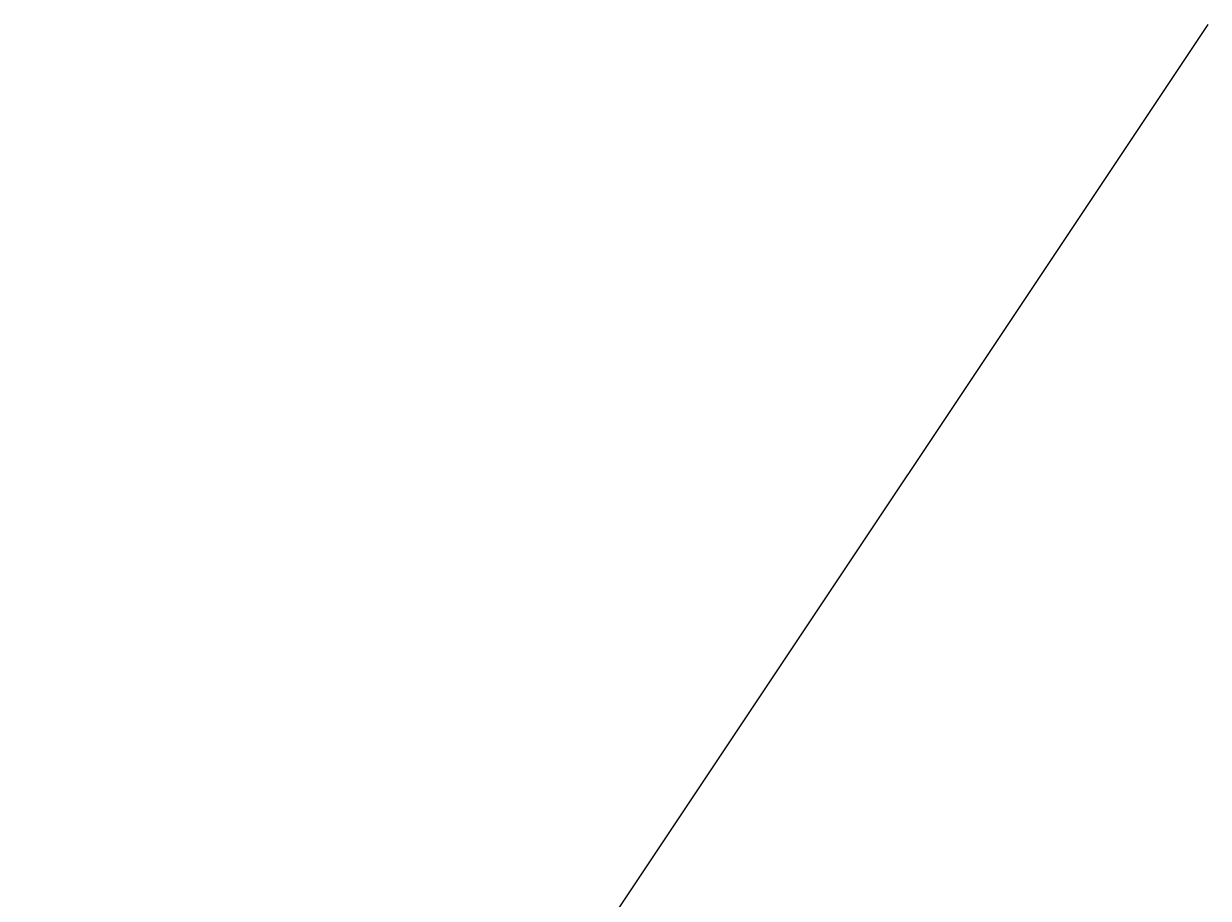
# Model space of a CAD drawing. Header units: metres. Extents: x 8431043 to 8456388, y 5766167 to 5771876.
# Tile 30 of 31: x 8433546 to 8434751, y 5770987 to 5771876. Entities that reach past the tile are written whole.
import ezdxf

# ---------------------------------------------------------------- set-up
doc = ezdxf.new("R2010")
doc.units = ezdxf.units.M
doc.layers.add('WYMIARY', color=253, linetype='Continuous', lineweight=13)
doc.styles.add('ISOCP', font='geniso.shx')
doc.styles.add('własny_500', font='isocp.shx', dxfattribs={"width": 0.9, "height": 1.2})
doc.dimstyles.new('kopia własny 500', dxfattribs={"dimtxt": 1.2, "dimasz": 0.8, "dimexe": 0.1795, "dimexo": 0.0625, "dimgap": 0.09, "dimtad": 3, "dimdec": 1, "dimzin": 0, "dimdsep": 46, "dimtxsty": 'własny_500', "dimblk": 'ARCHTICK', "dimcen": 0.09, "dimaunit": 2, "dimadec": 4, "dimazin": 0, "dimtfac": 1, "dimtdec": 1, "dimtofl": 0, "dimtmove": 2, "dimatfit": 3, "dimldrblk": 'ARCHTICK', "dimfxl": 1, "dimtolj": 1, "dimtzin": 0, "dimarcsym": 0})

# ---------------------------------------------------------------- blocks, each defined once
blk = doc.blocks.new('_ARCHTICK')
at = {"color": 0, "linetype": 'ByBlock', "const_width": 0.15}
blk.add_lwpolyline([(-0.5, -0.5), (0.5, 0.5)], dxfattribs=at)
blk = doc.blocks.new('*D75')
at = {"layer": 'Defpoints', "color": 0, "transparency": 16777216}
for p in [(8434749.8, 5771876.3), (8434750.9, 5771875.6), (8432377.7, 5768319.9)]:
    blk.add_point(p, dxfattribs=at)
at = {"layer": 'WYMIARY', "color": 0, "lineweight": -2, "transparency": 16777216}
blk.add_line((8432378.8, 5768319.2), (8434750.9, 5771875.6), dxfattribs=at)
at = {"layer": 'WYMIARY', "color": 0, "lineweight": -2, "transparency": 16777216, "xscale": 0.75, "yscale": 0.75, "zscale": 0.75}
for p, rotation in [((8434750.9, 5771875.6), 56.29653123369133), ((8432378.8, 5768319.2), 236.2965312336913)]:
    blk.add_blockref('_ARCHTICK', p, dxfattribs=dict(at, rotation=rotation))
at = {"layer": 'WYMIARY', "color": 0, "transparency": 16777216, "insert": (8433564.3, 5770097.8), "char_height": 1.25, "attachment_point": 5, "rotation": 56.2965, "style": 'ISOCP'}
blk.add_mtext('\\A1;4274.9', dxfattribs=at)

msp = doc.modelspace()

# ---------------------------------------------------------------- dimensions: what is measured, and where the dimension line sits
at = {"layer": 'WYMIARY', "color": 5}
dim = msp.add_aligned_dim(p1=(8432377.71, 5768319.94), p2=(8434749.83, 5771876.32), distance=-1.34, dimstyle='kopia własny 500', override={"dimtxt": 1.25, "dimasz": 0.75, "dimtxsty": 'ISOCP', "dimse1": 1, "dimse2": 1, "dimtmove": 1}, dxfattribs=at)
dim.commit()
dim.dimension.update_dxf_attribs({"geometry": '*D75', "text_midpoint": (8433564.29, 5770097.78)})

doc.saveas('drawing.dxf')
